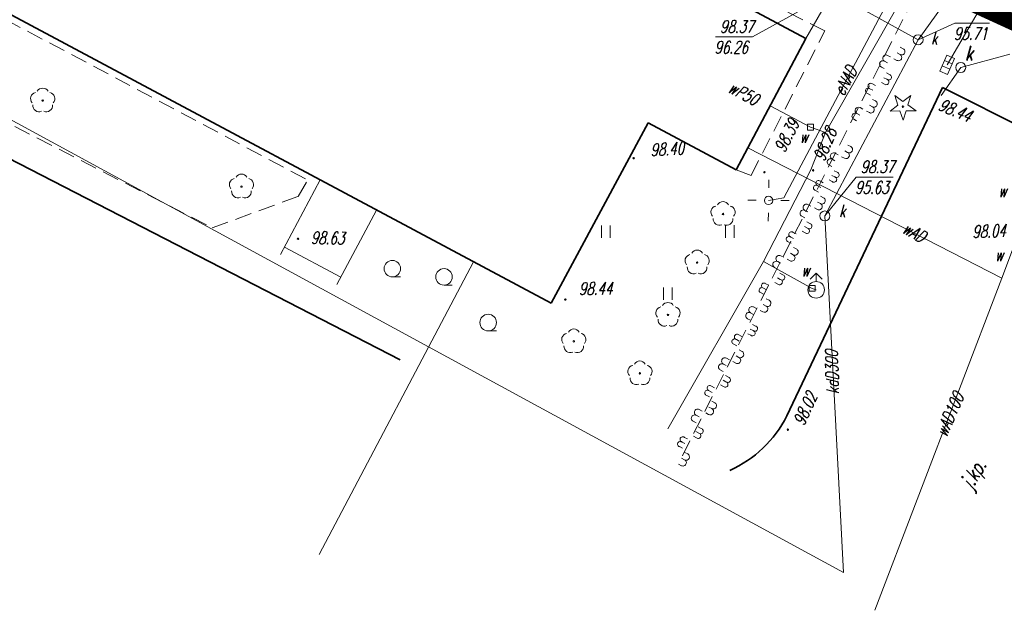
# Model space of a CAD drawing. Header units: metres. Extents: x 7502830 to 7503431, y 5814286 to 5814698.
# Tile 11 of 20: x 7503146 to 7503206, y 5814411 to 5814446. Entities that reach past the tile are written whole.
import ezdxf
from ezdxf.enums import TextEntityAlignment as Align

# ---------------------------------------------------------------- set-up
doc = ezdxf.new("R2010")
doc.units = ezdxf.units.M
doc.header["$MEASUREMENT"] = 0
for name, pattern in [('1', [0]), ('11', [3, 2.5, -0.5]), ('BUD', [0]), ('KOC', [1.5, 1, -0.5]), ('KOJ', [0]), ('PRZER1-1', [1, 0.5, -0.5]), ('SCH', [0]), ('UEB', [0]), ('UPE', [0]), ('UPG', [0]), ('UPK', [0]), ('UPW', [0]), ('WJD', [0])]:
    doc.linetypes.add(name, pattern=pattern)
doc.layers.get('0').update_dxf_attribs({"linetype": 'CONTINUOUS'})
for name, color, linetype, lineweight in [('1_ view 1', 7, 'CONTINUOUS', 15), ('EBTPO_L_6', 7, 'WJD', 18), ('EBUPP_L_1', 7, 'BUD', 35), ('MG_KANALIZACJA', 251, 'CONTINUOUS', 13), ('MG_WODA', 251, 'CONTINUOUS', 13), ('SDROK_T_0', 7, 'CONTINUOUS', 18), ('SDRPK_L_0', 7, 'KOJ', 35), ('SDRPK_L_5', 7, '11', 18), ('SZOPO_L_5', 3, 'CONTINUOUS', 18), ('SZZPZ_T_0', 3, 'CONTINUOUS', 18), ('UEEOO_T_0', 1, 'CONTINUOUS', 15), ('UEEPA_T_3', 1, 'CONTINUOUS', 18), ('UEEPON_L_1', 1, 'UEB', 15), ('UGGPON_L_1', 2, 'UPG', 15), ('UKKOA_T_0', 3, 'CONTINUOUS', 15), ('UKKOA_T_3', 14, 'CONTINUOUS', 18), ('UKKOC_T_0', 3, 'CONTINUOUS', 15), ('UKKOC_T_3', 14, 'CONTINUOUS', 18), ('UKKOO_T_0', 3, 'CONTINUOUS', 15), ('UKKPA_T_1', 7, 'CONTINUOUS', 18), ('UKKPA_T_7', 7, 'CONTINUOUS', 18), ('UKKPOD_L_1', 3, 'UPK', 18), ('UKKPOR_L_4', 14, 'UPK', 18), ('UWWOA_T_0', 150, 'CONTINUOUS', 15), ('UWWOO_T_0', 150, 'CONTINUOUS', 15), ('UWWPA_T_0', 150, 'CONTINUOUS', 18), ('UWWPO_L_0', 150, 'UPW', 15), ('UWWPO_L_1', 150, 'UPW', 15), ('WUKOS_T_1', 7, 'CONTINUOUS', 15), ('WWRPH_T_1', 7, 'CONTINUOUS', 18)]:
    doc.layers.add(name, color=color, linetype=linetype, lineweight=lineweight)
doc.styles.get("Standard").update_dxf_attribs({"font": 'Simplex.SHX', "width": 0.75})

# ---------------------------------------------------------------- blocks, each defined once
blk = doc.blocks.new('DIG')
at = {"color": 8, "linetype": 'Continuous', "lineweight": 5}
for p, q in [((-0.3012, 0.09375), (-0.4937, 0.6621)), ((-0.4937, 0.6621), (-0.0039, 0.31545)), ((-0.0039, 0.31545), (0.4771, 0.67415)), ((0.4771, 0.67415), (0.2988, 0.1012)), ((-0.78225, -0.26495), (-0.3012, 0.09375)), ((0.2988, 0.1012), (0.7886, -0.24545)), ((-0.18225, -0.2575), (-0.78225, -0.26495)), ((0.01025, -0.82585), (-0.18225, -0.2575)), ((0.1886, -0.2529), (0.01025, -0.82585)), ((0.7886, -0.24545), (0.1886, -0.2529))]:
    blk.add_line(p, q, dxfattribs=at)
blk.add_circle((0, 0), 0.045, dxfattribs=at)
blk = doc.blocks.new('DLI')
at = {"color": 8, "linetype": 'Continuous', "lineweight": 5}
blk.add_circle((0, 0), 0.045, dxfattribs=at)
for centre, start, end in [((0, 0.375), 30.14012, 149.85988), ((-0.357, 0.116), 102.14447, 221.86002), ((0.357, 0.116), 318.13998, 77.85553), ((-0.22, -0.303), 174.14818, 293.85423), ((0.22, -0.303), 246.14577, 5.85182)]:
    blk.add_arc(centre, 0.375, start, end, dxfattribs=at)
blk = doc.blocks.new('TRA')
at = {"color": 8, "linetype": 'Continuous', "lineweight": 5}
for p, q in [((-4.0125, 1.178325), (-4.0125, 1.928325)), ((-3.4875, 1.178325), (-3.4875, 1.928325)), ((3.4875, 1.178325), (3.4875, 1.928325)), ((4.0125, 1.178325), (4.0125, 1.928325)), ((-0.2625, -2.571675), (-0.2625, -1.821675)), ((0.2625, -2.571675), (0.2625, -1.821675))]:
    blk.add_line(p, q, dxfattribs=at)
blk = doc.blocks.new('LZA1')
at = {"linetype": 'Continuous'}
blk.add_line((0, -0.5), (0.5, -0.5), dxfattribs=at)
blk.add_circle((0, 0), 0.5, dxfattribs=at)
blk = doc.blocks.new('SLS')
at = {"linetype": 'Continuous'}
blk.add_circle((0, 0), 0.25, dxfattribs=at)
blk = doc.blocks.new('LAT')
at = {"linetype": 'Continuous'}
for p, q in [((0, 0.75), (0, 1.25)), ((-1.25, 0), (-0.75, 0)), ((0.75, 0), (1.25, 0)), ((0, -0.75), (0, -1.25))]:
    blk.add_line(p, q, dxfattribs=at)
blk = doc.blocks.new('WLZ')
at = {"linetype": 'Continuous'}
blk.add_circle((0, 0), 0.3, dxfattribs=at)
blk = doc.blocks.new('KRA')
at = {"linetype": 'Continuous'}
for p, q in [((-0.525, -0.25), (-0.525, 0.25)), ((-0.525, 0.25), (0.525, 0.25)), ((-0.175, -0.25), (-0.175, 0.25)), ((0.175, -0.25), (0.175, 0.25)), ((0.525, 0.25), (0.525, -0.25)), ((0.525, -0.25), (-0.525, -0.25))]:
    blk.add_line(p, q, dxfattribs=at)
blk = doc.blocks.new('HYP')
at = {"linetype": 'Continuous'}
for p, q in [((0, 1), (-0.35355, 0.64645)), ((0, 1), (0.35355, 0.64645)), ((0, 0.5), (0, 1))]:
    blk.add_line(p, q, dxfattribs=at)
blk.add_circle((0, 0), 0.5, dxfattribs=at)
blk = doc.blocks.new('ZAS')
at = {"linetype": 'Continuous'}
for p, q in [((0.175, 0.175), (-0.175, 0.175)), ((-0.175, 0.175), (-0.175, -0.175)), ((0.175, -0.175), (0.175, 0.175)), ((-0.175, -0.175), (0.175, -0.175))]:
    blk.add_line(p, q, dxfattribs=at)
blk = doc.blocks.new('WSP')
at = {"linetype": 'Continuous'}
blk.add_circle((0, 0), 0.045, dxfattribs=at)
blk = doc.blocks.new('fdsfdsgdgfd')
at = {"layer": 'EBTPO_L_6', "color": 8, "linetype": 'SCH'}
for p, q in [((-81.714, 19.555), (-84.11, 15.064)), ((-78.317, 17.743), (-80.714, 13.252)), ((-83.874, 15.505), (-80.478, 13.693))]:
    blk.add_line(p, q, dxfattribs=at)
at = {"layer": 'EBUPP_L_1', "color": 8, "linetype": 'BUD'}
for p, q in [((-52.386, 28.099), (-100.752, 53.956)), ((-105.456, 32.224), (-67.776, 12.118)), ((-52.386, 28.099), (-56.6, 20.16)), ((-67.776, 12.118), (-61.901, 23.011)), ((-61.901, 23.011), (-56.6, 20.16))]:
    blk.add_line(p, q, dxfattribs=at)
at = {"layer": 'SDRPK_L_0', "color": 8, "linetype": 'KOJ'}
for p, q in [((-127.78, 34.9), (-76.89, 8.7)), ((-44.135, 25.139), (-53.54, 5.32)), ((-44.135, 25.139), (-28.638, 17.336))]:
    blk.add_line(p, q, dxfattribs=at)
blk.add_arc((-59.867, 8.512), 7.087, 294.04186, 333.23028, dxfattribs=at)
at = {"layer": 'SDRPK_L_5', "color": 8, "linetype": 'KOC'}
for p, q in [((-51.238, 28.544), (-62.009, 34.033)), ((-59.84, 2.92), (-44.633, 32.971)), ((-106.01, 32.046), (-82.465, 19.547)), ((-55.693, 19.831), (-51.238, 28.544)), ((-110.832, 28.262), (-88.229, 16.667)), ((-83.042, 18.563), (-82.277, 19.856)), ((-56.6, 20.16), (-55.693, 19.831)), ((-88.229, 16.667), (-83.042, 18.563))]:
    blk.add_line(p, q, dxfattribs=at)
at = {"layer": 'SZOPO_L_5', "color": 8}
for p, q in [((-46.683, 27.571), (-46.507, 27.475)), ((-47.277, 26.981), (-47.454, 27.075)), ((-47.066, 26.868), (-46.89, 26.772)), ((-46.874, 27.219), (-46.699, 27.124)), ((-47.65, 26.273), (-47.827, 26.367)), ((-47.463, 26.627), (-47.64, 26.721)), ((-47.486, 25.631), (-47.667, 25.726)), ((-47.333, 25.921), (-47.514, 26.016)), ((-48.338, 24.966), (-48.515, 25.059)), ((-48.185, 25.257), (-48.362, 25.35)), ((-47.639, 25.34), (-47.819, 25.435)), ((-48.49, 24.675), (-48.667, 24.769)), ((-48.354, 24.418), (-48.177, 24.325)), ((-48.938, 23.824), (-49.114, 23.92)), ((-48.541, 24.064), (-48.364, 23.971)), ((-49.322, 23.122), (-49.497, 23.217)), ((-49.13, 23.473), (-49.306, 23.569)), ((-48.727, 23.71), (-48.55, 23.617)), ((-49.844, 21.663), (-49.669, 21.567)), ((-50.627, 20.721), (-50.803, 20.815)), ((-50.439, 21.075), (-50.616, 21.168)), ((-50.228, 20.961), (-50.052, 20.865)), ((-50.036, 21.312), (-49.861, 21.216)), ((-50.814, 20.368), (-50.991, 20.462)), ((-50.645, 19.74), (-50.825, 19.836)), ((-50.496, 20.02), (-50.676, 20.116)), ((-51.482, 19.11), (-51.659, 19.203)), ((-51.334, 19.389), (-51.51, 19.483)), ((-50.793, 19.461), (-50.973, 19.556)), ((-51.631, 18.83), (-51.807, 18.924)), ((-51.493, 18.578), (-51.316, 18.484)), ((-52.08, 17.984), (-52.257, 18.077)), ((-51.868, 17.871), (-51.691, 17.777)), ((-51.681, 18.224), (-51.504, 18.131)), ((-52.455, 17.277), (-52.632, 17.371)), ((-52.268, 17.63), (-52.444, 17.724)), ((-52.286, 16.649), (-52.466, 16.745)), ((-52.137, 16.929), (-52.317, 17.025)), ((-53.123, 16.019), (-53.3, 16.112)), ((-52.975, 16.298), (-53.151, 16.392)), ((-52.434, 16.37), (-52.614, 16.465)), ((-53.272, 15.739), (-53.448, 15.833)), ((-53.134, 15.487), (-52.957, 15.393)), ((-53.721, 14.893), (-53.898, 14.986)), ((-53.322, 15.133), (-53.145, 15.04)), ((-54.096, 14.186), (-54.273, 14.28)), ((-53.909, 14.539), (-54.085, 14.633)), ((-53.509, 14.78), (-53.333, 14.686)), ((-53.778, 13.838), (-53.959, 13.934)), ((-54.616, 13.207), (-54.793, 13.301)), ((-54.075, 13.279), (-54.255, 13.374)), ((-53.927, 13.558), (-54.107, 13.654)), ((-54.913, 12.648), (-55.089, 12.742)), ((-54.764, 12.928), (-54.941, 13.021)), ((-55.362, 11.801), (-55.539, 11.895)), ((-54.963, 12.042), (-54.786, 11.948)), ((-54.775, 12.396), (-54.598, 12.302)), ((-55.55, 11.448), (-55.726, 11.542)), ((-55.15, 11.689), (-54.974, 11.595)), ((-55.737, 11.095), (-55.914, 11.189)), ((-55.419, 10.747), (-55.6, 10.843)), ((-56.257, 10.116), (-56.434, 10.21)), ((-55.716, 10.188), (-55.896, 10.283)), ((-55.568, 10.467), (-55.748, 10.563)), ((-56.554, 9.557), (-56.731, 9.651)), ((-56.405, 9.837), (-56.582, 9.93)), ((-56.604, 8.951), (-56.427, 8.857)), ((-56.416, 9.305), (-56.239, 9.211)), ((-57.191, 8.357), (-57.367, 8.451)), ((-57.003, 8.71), (-57.18, 8.804)), ((-56.791, 8.598), (-56.615, 8.504)), ((-57.378, 8.004), (-57.555, 8.098)), ((-57.06, 7.656), (-57.241, 7.752)), ((-57.357, 7.097), (-57.538, 7.192)), ((-57.209, 7.376), (-57.389, 7.472)), ((-58.195, 6.466), (-58.372, 6.56)), ((-58.046, 6.745), (-58.223, 6.839)), ((-57.898, 7.025), (-58.075, 7.119)), ((-58.057, 6.213), (-57.881, 6.12)), ((-58.832, 5.266), (-59.008, 5.36)), ((-58.644, 5.619), (-58.821, 5.713)), ((-58.432, 5.507), (-58.256, 5.413)), ((-58.245, 5.86), (-58.068, 5.766)), ((-59.019, 4.913), (-59.196, 5.007)), ((-58.85, 4.285), (-59.03, 4.381)), ((-58.701, 4.565), (-58.882, 4.66)), ((-59.687, 3.654), (-59.864, 3.748)), ((-59.539, 3.934), (-59.716, 4.028)), ((-58.998, 4.006), (-59.179, 4.101)), ((-59.836, 3.375), (-60.013, 3.469)), ((-59.698, 3.122), (-59.522, 3.029)), ((-60.073, 2.416), (-59.897, 2.322)), ((-59.886, 2.769), (-59.709, 2.675))]:
    blk.add_line(p, q, dxfattribs=at)
for centre, radius, start, end in [((-46.603, 27.299), 0.2, 241.39883, 61.39884), ((-47.547, 26.898), 0.2, 62.25076, 242.25076), ((-46.794, 26.948), 0.2, 241.39428, 61.40339), ((-47.734, 26.544), 0.2, 62.25329, 242.24822), ((-47.534, 25.47), 0.167, 231.0075, 73.49401), ((-47.381, 25.761), 0.167, 231.0075, 73.49401), ((-48.62, 24.929), 0.167, 51.0075, 253.49401), ((-48.467, 25.22), 0.167, 51.0075, 253.49401), ((-49.21, 23.744), 0.2, 61.372, 241.372), ((-48.457, 23.794), 0.2, 242.25076, 62.25076), ((-48.271, 24.148), 0.2, 242.24621, 62.2553), ((-49.401, 23.393), 0.2, 61.37447, 241.36954), ((-49.765, 21.392), 0.2, 241.372, 61.372), ((-50.897, 20.638), 0.2, 62.03335, 242.03871), ((-50.709, 20.992), 0.2, 62.03335, 242.03871), ((-49.956, 21.041), 0.2, 241.372, 61.372), ((-50.686, 19.583), 0.163, 228.7607, 75.31135), ((-50.537, 19.863), 0.163, 228.7607, 75.31135), ((-51.766, 19.081), 0.163, 48.7607, 255.31135), ((-51.618, 19.361), 0.163, 48.7607, 255.31135), ((-51.41, 18.307), 0.2, 242.03335, 62.03871), ((-52.351, 17.901), 0.2, 62.03335, 242.03871), ((-51.598, 17.954), 0.2, 242.03335, 62.03871), ((-52.538, 17.547), 0.2, 62.03335, 242.03871), ((-52.327, 16.492), 0.163, 228.7607, 75.31135), ((-52.179, 16.772), 0.163, 228.7607, 75.31135), ((-53.407, 15.99), 0.163, 48.7607, 255.31135), ((-53.259, 16.27), 0.163, 48.7607, 255.31135), ((-53.992, 14.81), 0.2, 62.03603, 242.03603), ((-53.239, 14.863), 0.2, 242.03335, 62.03871), ((-53.051, 15.216), 0.2, 242.03335, 62.03871), ((-54.179, 14.456), 0.2, 62.03603, 242.03603), ((-53.82, 13.681), 0.163, 228.7607, 75.31135), ((-54.9, 13.179), 0.163, 48.7607, 255.31135), ((-53.968, 13.401), 0.163, 228.7607, 75.31135), ((-55.048, 12.899), 0.163, 48.7607, 255.31135), ((-55.633, 11.719), 0.2, 62.03335, 242.03871), ((-54.88, 11.772), 0.2, 242.03603, 62.03603), ((-54.692, 12.125), 0.2, 242.03603, 62.03603), ((-55.82, 11.365), 0.2, 62.03603, 242.03603), ((-55.461, 10.59), 0.163, 228.7607, 75.31135), ((-56.541, 10.088), 0.163, 48.7607, 255.31135), ((-55.609, 10.31), 0.163, 228.7607, 75.31135), ((-56.689, 9.808), 0.163, 48.7607, 255.31135), ((-56.333, 9.034), 0.2, 242.03603, 62.03603), ((-57.461, 8.274), 0.2, 62.03603, 242.03603), ((-57.274, 8.628), 0.2, 62.03603, 242.03603), ((-56.521, 8.681), 0.2, 242.03335, 62.03871), ((-58.182, 6.997), 0.163, 48.7607, 255.31135), ((-57.25, 7.219), 0.163, 228.7607, 75.31135), ((-57.102, 7.499), 0.163, 228.7607, 75.31135), ((-58.33, 6.717), 0.163, 48.7607, 255.31135), ((-57.974, 5.943), 0.2, 242.03603, 62.03603), ((-59.102, 5.183), 0.2, 62.03603, 242.03603), ((-58.915, 5.537), 0.2, 62.03511, 242.03694), ((-58.162, 5.59), 0.2, 242.03603, 62.03603), ((-58.891, 4.128), 0.163, 228.7607, 75.31135), ((-58.743, 4.407), 0.163, 228.7607, 75.31135), ((-59.971, 3.626), 0.163, 48.7607, 255.31135), ((-59.823, 3.906), 0.163, 48.7607, 255.31135), ((-59.615, 2.852), 0.2, 242.03603, 62.03603), ((-59.803, 2.499), 0.2, 242.03511, 62.03694)]:
    blk.add_arc(centre, radius, start, end, dxfattribs=at)
at = {"layer": 'UEEPON_L_1', "color": 8, "linetype": 'UPE'}
for p, q in [((-46.449, 32.171), (-53.725, 18.47)), ((-53.725, 18.47), (-54.639, 18.324))]:
    blk.add_line(p, q, dxfattribs=at)
at = {"layer": 'UGGPON_L_1', "color": 8, "linetype": 'UPG'}
blk.add_line((-72.455, 14.615), (-81.783, -3.041), dxfattribs=at)
at = {"layer": 'UKKOC_T_0', "color": 8, "linetype": 'Continuous', "lineweight": 0}
for p, q in [((-50.786, 30.87), (-55.613, 28.187)), ((-45.607, 28.015), (-43.383, 29.011)), ((-43.383, 29.011), (-41.293, 29.011)), ((-57.839, 28.186), (-55.613, 28.187)), ((-51.239, 17.388), (-49.345, 19.73)), ((-49.345, 19.73), (-47.119, 19.73))]:
    blk.add_line(p, q, dxfattribs=at)
at = {"layer": 'UKKOC_T_3', "color": 8, "linetype": 'Continuous', "lineweight": 0}
blk.add_line((-43.032, 26.342), (-40.071, 27.148), dxfattribs=at)
at = {"layer": 'UKKPOD_L_1', "color": 8, "linetype": 'UPK'}
for p, q in [((-31.862, 46.985), (-45.607, 28.015)), ((-43.851, 26.507), (-31.862, 46.985)), ((-50.105, -4.127), (-124.684, 36.378)), ((-52.386, 28.099), (-50.786, 30.87)), ((-50.786, 30.87), (-45.607, 28.015)), ((-45.607, 28.015), (-51.239, 17.388)), ((-51.239, 17.388), (-50.105, -4.127))]:
    blk.add_line(p, q, dxfattribs=at)
at = {"layer": 'UKKPOR_L_4', "color": 8, "linetype": 'UPK'}
blk.add_line((-43.032, 26.342), (-44.207, 24.655), dxfattribs=at)
at = {"layer": 'UWWPO_L_0', "color": 8, "linetype": '1'}
for p, q in [((-46.118, 31.309), (-51.206, 22.429)), ((-54.533, 24.036), (-52.104, 22.746)), ((-52.104, 22.746), (-51.206, 22.429)), ((-52.095, 20.159), (-51.206, 22.429)), ((-54.934, 14.629), (-52.095, 20.159)), ((-60.722, 4.54), (-54.934, 14.629)), ((-54.934, 14.629), (-52.004, 13.02)), ((-52.004, 13.02), (-51.764, 12.93))]:
    blk.add_line(p, q, dxfattribs=at)
at = {"layer": 'UWWPO_L_1', "color": 8, "linetype": 'UPW'}
for p, q in [((-40.544, 13.637), (-55.887, 21.503)), ((-39.008, 17.759), (-40.544, 13.637)), ((-40.544, 13.637), (-48.22, -6.401))]:
    blk.add_line(p, q, dxfattribs=at)
at = {"layer": 'SZZPZ_T_0', "color": 8, "rotation": 0.009142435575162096}
for name, p in [('DLI', (-98.473, 24.347)), ('DIG', (-46.52, 23.982)), ('DLI', (-86.468, 19.161)), ('DLI', (-57.388, 17.503)), ('TRA', (-60.718, 14.892)), ('DLI', (-58.951, 14.576)), ('LZA1', (-77.357, 14.208)), ('LZA1', (-74.238, 13.711)), ('DLI', (-60.713, 11.417)), ('LZA1', (-71.57, 10.954)), ('DLI', (-66.399, 9.82)), ('DLI', (-62.408, 7.892))]:
    blk.add_blockref(name, p, dxfattribs=at)
at = {"layer": 'UEEPA_T_3', "color": 8}
for name, rotation in [('LAT', 359.3018338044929), ('SLS', 0.009142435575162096)]:
    blk.add_blockref(name, (-54.639, 18.324), dxfattribs=dict(at, rotation=rotation))
at = {"layer": 'UKKPA_T_1', "color": 8}
for name, p, rotation in [('WLZ', (-45.607, 28.015), 0.009142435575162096), ('KRA', (-43.851, 26.507), 66.67525847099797), ('WLZ', (-51.239, 17.388), 0.009142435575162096)]:
    blk.add_blockref(name, p, dxfattribs=dict(at, rotation=rotation))
at = {"layer": 'UKKPA_T_7', "color": 8, "rotation": 0.009142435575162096}
blk.add_blockref('WLZ', (-43.032, 26.342), dxfattribs=at)
at = {"layer": 'UWWPA_T_0', "color": 8, "rotation": 0.009142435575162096}
for name, p in [('ZAS', (-52.104, 22.746)), ('HYP', (-51.764, 12.93)), ('ZAS', (-52.004, 13.02))]:
    blk.add_blockref(name, p, dxfattribs=at)
at = {"layer": 'WWRPH_T_1', "color": 8, "rotation": 0.009142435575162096}
for p in [(-62.788, 20.869), (-54.885, 20.023), (-51.949, 20.137), (-83.054, 16.011), (-66.908, 12.344), (-53.471, 4.499)]:
    blk.add_blockref('WSP', p, dxfattribs=at)
at = {"layer": 'SDROK_T_0', "color": 8, "oblique": 15, "width": 0.7}
blk.add_text('j.kp.', height=0.9, rotation=59.21, dxfattribs=at).set_placement((-42.181, 1.758), align=Align.MIDDLE)
at = {"layer": 'UEEOO_T_0', "color": 8, "lineweight": 9, "oblique": 15, "width": 0.7}
blk.add_text('eNAD', height=0.75, rotation=61.85309, dxfattribs=at).set_placement((-50.006, 25.537), align=Align.MIDDLE)
at = {"layer": 'UKKOA_T_0', "color": 8, "lineweight": 9, "oblique": 15, "width": 0.7}
for p in [(-44.835, 27.72), (-50.382, 17.307)]:
    blk.add_text('k', height=0.75, rotation=0.00914, dxfattribs=at).set_placement(p)
at = {"layer": 'UKKOA_T_3', "color": 8, "lineweight": 9, "oblique": 15, "width": 0.7}
blk.add_text('k', height=0.9, dxfattribs=at).set_placement((-42.767, 26.758))
at = {"layer": 'UKKOC_T_0', "color": 8, "lineweight": 9, "oblique": 15, "width": 0.7}
for s, p in [('98.37', (-57.571, 29.186)), ('95.71', (-43.45, 28.761)), ('96.26', (-57.906, 27.936)), ('98.37', (-49.077, 20.73)), ('95.63', (-49.412, 19.48))]:
    blk.add_text(s, height=0.75, rotation=0.00914, dxfattribs=at).set_placement(p, align=Align.TOP_LEFT)
at = {"layer": 'UKKOO_T_0', "color": 8, "lineweight": 9, "oblique": 15, "width": 0.7}
blk.add_text('kdD300', height=0.75, rotation=91.79921, dxfattribs=at).set_placement((-50.803, 7.96), align=Align.MIDDLE)
at = {"layer": 'UWWOA_T_0', "color": 8, "lineweight": 9, "oblique": 15, "width": 0.7}
for p in [(-52.774, 21.789), (-40.771, 18.523), (-40.97, 14.666), (-52.659, 13.741)]:
    blk.add_text('w', height=0.75, rotation=0.00914, dxfattribs=at).set_placement(p)
at = {"layer": 'UWWOO_T_0', "color": 8, "lineweight": 9, "oblique": 15, "width": 0.7}
blk.add_text('wP50', height=0.75, rotation=332.03718, dxfattribs=at).set_placement((-57.149, 24.89))
for s, rotation, p in [('wAD', 331.51352, (-45.85, 16.404)), ('wAD100', 66.28889, (-43.699, 5.404))]:
    blk.add_text(s, height=0.75, rotation=rotation, dxfattribs=at).set_placement(p, align=Align.MIDDLE)
at = {"layer": 'WUKOS_T_1', "color": 8, "lineweight": 9, "oblique": 15, "width": 0.7}
for s, rotation, p in [('98.44', 337.44, (-44.452, 23.807)), ('98.02', 65.39441, (-52.505, 4.675))]:
    blk.add_text(s, height=0.75, rotation=rotation, dxfattribs=at).set_placement(p)
for s, rotation, p in [('98.39', 63.10195, (-53.543, 22.227)), ('98.28', 67.45204, (-51.236, 21.707)), ('98.40', 3.18898, (-60.764, 21.422)), ('98.04', 2.01869, (-41.33, 16.47)), ('98.63', 359.08511, (-81.27, 16.061)), ('98.44', 0.40158, (-65.086, 13.008))]:
    blk.add_text(s, height=0.75, rotation=rotation, dxfattribs=at).set_placement(p, align=Align.MIDDLE)
blk = doc.blocks.new('HPzew')
at = {"layer": 'MG_KANALIZACJA', "linetype": 'Continuous', "lineweight": 25, "true_color": 0xcd0000}
h = blk.add_hatch(color=12, dxfattribs=at)
h.dxf.hatch_style = 1
edge = h.paths.add_edge_path()
edge.add_arc((0, 0), 0.5, 0, 360)
at = {"layer": 'MG_KANALIZACJA', "color": 12, "linetype": 'Continuous', "lineweight": 25, "true_color": 0xcd0000, "const_width": 0.1}
blk.add_lwpolyline([(-0.332, 0.671), (-0.009, 1), (0.348, 0.649), (-0.009, 1), (-0.359, 0.643), (-0.009, 1), (0, 0.5)], dxfattribs=at)
blk = doc.blocks.new('gfhgfhgjhgj')
at = {"layer": '1_ view 1', "color": 160, "linetype": 'Continuous', "true_color": 0x003cf0}
blk.add_lwpolyline([(-39.553, -11.31), (-39.199, -10.956), (-38.846, -11.31), (-39.199, -10.956), (-39.553, -11.31), (-39.199, -10.956), (-39.199, -11.456)], dxfattribs=at)
blk.add_circle((-39.195, -11.956), 0.5, dxfattribs=at)
at = {"layer": 'MG_KANALIZACJA', "color": 160, "linetype": 'Continuous', "lineweight": 25, "true_color": 0x003cf0, "const_width": 0.1}
for points in [[(-42.106, -23.904), (-32.459, -3.555), (-39.94, 0.162), (-8.621, -15.399), (-8.113, -14.308), (-1.453, 0.735)], [(0, 0), (-2.034, -3.081), (-4.064, -2.001), (-4.674, -2.212), (-11.491, -16.571), (-36.381, -4.786), (-40.019, -11.416), (-41.908, -14.636), (-48.488, -11.818), (-52.105, -18.662)], [(-1.14, -1.286), (-1.14, -1.636), (-0.79, -1.636), (-0.79, -1.286), (-1.14, -1.286)], [(-40.019, -11.416), (-39.489, -11.826), (-39.199, -11.956)], [(-39.664, -11.651), (-39.664, -12.001), (-39.314, -12.001), (-39.314, -11.651), (-39.664, -11.651)], [(-11.491, -16.571), (-11.021, -16.771), (-7.121, -18.71), (-10.34, -25.78), (-15.634, -37.674)], [(-11.196, -16.596), (-11.196, -16.946), (-10.846, -16.946), (-10.846, -16.596), (-11.196, -16.596)], [(-10.34, -25.78), (-9.86, -26.23), (-9.27, -26.39)], [(-10.035, -26.055), (-10.035, -26.405), (-9.685, -26.405), (-9.685, -26.055), (-10.035, -26.055)]]:
    blk.add_lwpolyline(points, dxfattribs=at)
at = {"layer": 'MG_KANALIZACJA', "color": 160, "linetype": 'Continuous', "lineweight": 25, "true_color": 0x003cf0}
blk.add_circle((-9.27, -26.39), 0.5, dxfattribs=at)
at = {"layer": 'MG_WODA', "color": 160, "linetype": 'Continuous', "lineweight": 25, "true_color": 0x003cf0}
blk.add_line((-0.965, -1.461), (0, 0), dxfattribs=at)
at = {"layer": 'UWWPO_L_0', "color": 160, "linetype": '1', "true_color": 0x003cf0}
for p, q in [((-4.064, -2.001), (-2.034, -3.081)), ((-40.019, -11.416), (-39.489, -11.826)), ((-39.489, -11.826), (-39.199, -11.956)), ((-11.491, -16.571), (-11.021, -16.771)), ((-9.86, -26.23), (-10.34, -25.78)), ((-9.27, -26.39), (-9.86, -26.23))]:
    blk.add_line(p, q, dxfattribs=at)
at = {"layer": '1_ view 1', "color": 160, "linetype": 'Continuous', "true_color": 0x003cf0}
for p in [(-39.195, -11.956), (-9.27, -26.39)]:
    blk.add_blockref('HPzew', p, dxfattribs=at)
at = {"layer": 'MG_KANALIZACJA', "color": 160, "linetype": 'Continuous', "lineweight": 25, "true_color": 0x003cf0, "rotation": 337.3285940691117}
blk.add_blockref('ZAS', (-8.113, -14.308), dxfattribs=at)
at = {"layer": 'UWWPA_T_0', "color": 160, "true_color": 0x003cf0, "rotation": 0.009142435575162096}
for p in [(-0.965, -1.461), (-39.489, -11.826), (-11.021, -16.771), (-9.86, -26.23)]:
    blk.add_blockref('ZAS', p, dxfattribs=at)

msp = doc.modelspace()

# ---------------------------------------------------------------- linework, layer by layer
at = {"color": 7, "linetype": 'PRZER1-1', "lineweight": 50, "ltscale": 2, "const_width": 1}
msp.add_lwpolyline([(7503162.27208, 5814562.22132), (7503118.80192, 5814486.17118), (7503250.6722, 5814425.83659), (7503279.99397, 5814444.09346), (7503321.78158, 5814422.53233), (7503337.75453, 5814461.85046), (7503162.27208, 5814562.22132)], dxfattribs=at)

# ---------------------------------------------------------------- block references
at = {"linetype": 'Continuous'}
msp.add_blockref('fdsfdsgdgfd', (7503246.36, 5814416.97), dxfattribs=at)
at = {"layer": '1_ view 1', "linetype": 'Continuous'}
msp.add_blockref('gfhgfhgjhgj', (7503255.2078, 5814472.35662), dxfattribs=at)

doc.saveas('drawing.dxf')
